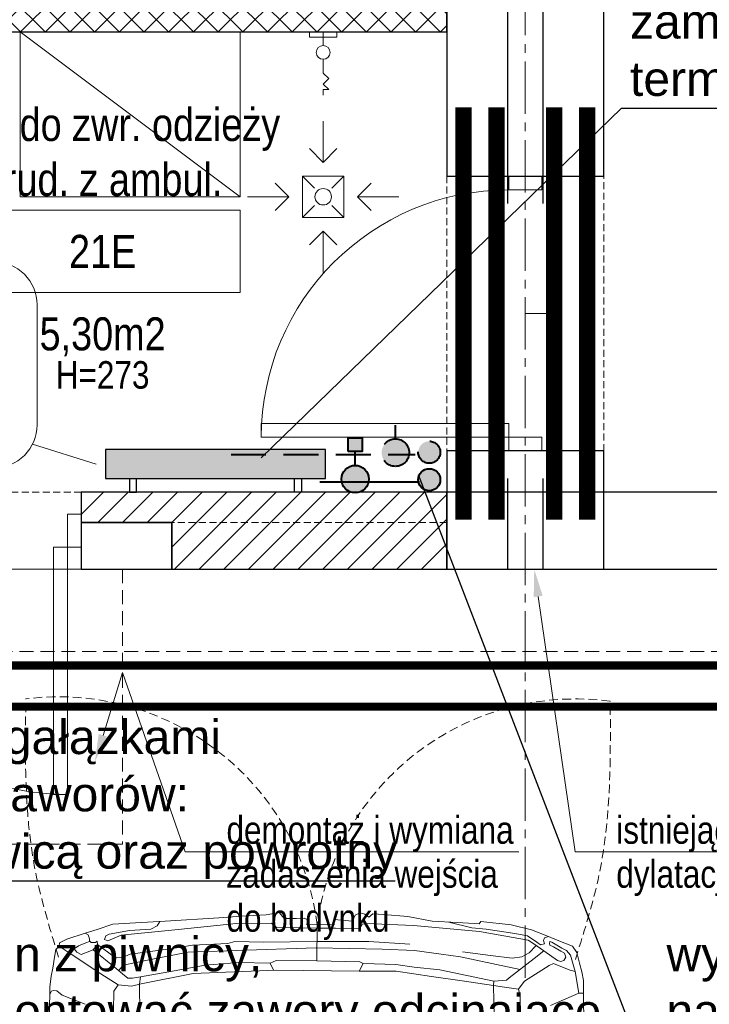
# Model space of a CAD drawing. Header units: millimetres. Extents: x 58673 to 77132, y 78327 to 116111.
# Tile 29 of 61: x 69071 to 69322, y 90531 to 90889. Entities that reach past the tile are written whole.
import ezdxf
from ezdxf import colors
from ezdxf.entities.mleader import LeaderData, LeaderLine
from ezdxf.enums import TextEntityAlignment as Align
from ezdxf.lldxf.tags import DXFTag
from ezdxf.math import Vec2, Vec3

# ---------------------------------------------------------------- set-up
doc = ezdxf.new("R2010")
doc.units = ezdxf.units.MM
doc.header["$MEASUREMENT"] = 0
for name, pattern in [('_xref_ACAD-LSN_dyspozytornia_PW_rzuty_14$0$CENTER', [2, 1.25, -0.25, 0.25, -0.25]), ('_xref_ACAD-LSN_dyspozytornia_PW_rzuty_14$0$CENTER2', [28.575, 19.05, -3.175, 3.175, -3.175]), ('_xref_ACAD-LSN_dyspozytornia_PW_rzuty_14$0$DASHED', [19.05, 12.7, -6.35]), ('_xref_ACAD-LSN_dyspozytornia_PW_rzuty_14$0$HIDDEN2', [4.7625, 3.175, -1.5875]), ('DASHED', [19.05, 12.7, -6.35])]:
    doc.linetypes.add(name, pattern=pattern)
doc.layers.get('0').update_dxf_attribs({"lineweight": 9})
for name, color, linetype, lineweight in [('_xref_ACAD-LSN_dyspozytornia_PW_rzuty_14$0$A drzwi aluminiowe', 250, 'Continuous', 9), ('_xref_ACAD-LSN_dyspozytornia_PW_rzuty_14$0$A drzwi płytowe', 250, 'Continuous', 9), ('_xref_ACAD-LSN_dyspozytornia_PW_rzuty_14$0$A hatch', 250, 'Continuous', 5), ('_xref_ACAD-LSN_dyspozytornia_PW_rzuty_14$0$A hatch ściany', 250, 'Continuous', 9), ('_xref_ACAD-LSN_dyspozytornia_PW_rzuty_14$0$A opis', 250, 'Continuous', 13), ('_xref_ACAD-LSN_dyspozytornia_PW_rzuty_14$0$A opis pom', 250, 'Continuous', 9), ('_xref_ACAD-LSN_dyspozytornia_PW_rzuty_14$0$A opis pom pow', 250, 'Continuous', 9), ('_xref_ACAD-LSN_dyspozytornia_PW_rzuty_14$0$A opis technologia', 250, 'Continuous', 13), ('_xref_ACAD-LSN_dyspozytornia_PW_rzuty_14$0$A widok wyżej', 250, '_xref_ACAD-LSN_dyspozytornia_PW_rzuty_14$0$DASHED', 9), ('_xref_ACAD-LSN_dyspozytornia_PW_rzuty_14$0$A wyposazenie meblowe', 250, 'Continuous', 9), ('_xref_ACAD-LSN_dyspozytornia_PW_rzuty_14$0$A wyposazenie sanitarne', 250, 'Continuous', 9), ('_xref_ACAD-LSN_dyspozytornia_PW_rzuty_14$0$A zakres', 250, 'Continuous', 13), ('_xref_ACAD-LSN_dyspozytornia_PW_rzuty_14$0$A-Wall', 250, 'Continuous', 25), ('_xref_ACAD-LSN_dyspozytornia_PW_rzuty_14$0$IS grzejniki', 8, 'Continuous', 9), ('_xref_ACAD-LSN_dyspozytornia_PW_rzuty_14$0$S-Grid-Iden', 250, '_xref_ACAD-LSN_dyspozytornia_PW_rzuty_14$0$CENTER2', 9), ('FL_co_powrót', 5, 'DASHED', 40), ('FL_co_zasilanie', 1, 'Continuous', 40), ('FL_opis_co', 7, 'Continuous', 25), ('xref', 8, 'Continuous', 9)]:
    doc.layers.add(name, color=color, linetype=linetype, lineweight=lineweight)
doc.layers.add('_xref_ACAD-LSN_dyspozytornia_PW_rzuty_14$0$A nadproza SBN', color=250, linetype='_xref_ACAD-LSN_dyspozytornia_PW_rzuty_14$0$CENTER', lineweight=18, transparency=0.25)
doc.layers.add('IS_Grzejnik_etykieta', color=7, linetype='Continuous', lineweight=5, true_color=0x000000)
doc.layers.add('IS_Grzejniki_Plan_rzut', color=7, linetype='SOLID', true_color=0x000000)
doc.styles.add('_xref_ACAD-LSN_dyspozytornia_PW_rzuty_14$0$Standard', font='ARIALN.TTF')
doc.styles.add('_xref_ACAD-LSN_dyspozytornia_PW_rzuty_14$0$STYL ASA', font='ARIALN.TTF')
doc.styles.get("Standard").update_dxf_attribs({"font": 'arial.ttf'})
tags = doc.linetypes.add('SOLID', pattern=[10, 10, 0]).pattern_tags.tags
tags[6:7] = [DXFTag(74, 4), DXFTag(75, 0), DXFTag(340, '0'), DXFTag(46, 0.0), DXFTag(50, 0.0), DXFTag(44, 0.0), DXFTag(45, 0.0)]
tags[4:5] = [DXFTag(74, 4), DXFTag(75, 0), DXFTag(340, '0'), DXFTag(46, 0.0), DXFTag(50, 0.0), DXFTag(44, 0.0), DXFTag(45, 0.0)]
doc.dimstyles.get("Standard").update_dxf_attribs({"dimtxt": 0.18, "dimasz": 0.18, "dimexe": 0.18, "dimexo": 0.0625, "dimgap": 0.09, "dimtad": 0, "dimtih": 1, "dimtoh": 1, "dimdec": 4, "dimzin": 0, "dimdsep": 46, "dimtxsty": 'Standard', "dimcen": 0.09, "dimadec": 0, "dimazin": 0, "dimtfac": 1, "dimtdec": 4, "dimtofl": 0, "dimtmove": 0, "dimatfit": 3, "dimfxl": 1, "dimtolj": 1, "dimtzin": 0, "dimarcsym": 0})
pattern_1 = [(45, (0, 0), (-4.49012806, 4.49012806), [])]
pattern_2 = [(45, (0, 0), (-4.49012806, 4.49012806), []), (135, (0, 0), (-4.49012806, -4.49012806), [])]

# ---------------------------------------------------------------- blocks, each defined once
blk = doc.blocks.new('_xref_ACAD-LSN_dyspozytornia_PW_rzuty_14$0$szafa')
at = {"color": 0, "linetype": 'ByBlock', "lineweight": -2, "ltscale": 0.5}
blk.add_lwpolyline([(-0.5, -0.5), (0.5, -0.5), (0.5, 0.5), (-0.5, 0.5)], close=True, dxfattribs=at)
blk.add_lwpolyline([(-0.5, 0.5), (0.5, -0.5)], dxfattribs=at)
blk = doc.blocks.new('_xref_ACAD-LSN_dyspozytornia_PW_rzuty_14$0$zawor ze zlaczka')
at = {"color": 0, "linetype": 'ByBlock', "lineweight": -2}
blk.add_lwpolyline([(-2, 5), (0, 5), (0, -5), (-2, -5)], close=True, dxfattribs=at)
for points in [[(-21, -2), (-21, 0), (-23, 0)], [(-19, 0), (-21, -2)], [(-19, 0), (-17, -2)], [(-15, 0), (-17, -2)], [(-10, 0), (-15, 0)], [(0, 0), (-5, 0)]]:
    blk.add_lwpolyline(points, dxfattribs=at)
blk.add_circle((-7.5, 0), 2.5, dxfattribs=at)
blk = doc.blocks.new('_xref_ACAD-LSN_dyspozytornia_PW_rzuty_14$0$kratka podlogowa')
at = {"linetype": 'ByBlock'}
for points in [[(0, 27.5), (0, 12.5)], [(-5, 17.5), (0, 12.5), (5, 17.5)], [(-7.5, 7.5), (-3.18, 3.18)], [(3.18, 3.18), (7.5, 7.5)], [(-17.5, 5), (-12.5, 0), (-17.5, -5)], [(17.5, 5), (12.5, 0), (17.5, -5)], [(-27.5, 0), (-12.5, 0)], [(-7.5, -7.5), (-3.18, -3.18)], [(3.18, -3.18), (7.5, -7.5)], [(27.5, 0), (12.5, 0)], [(-5, -17.5), (0, -12.5), (5, -17.5)], [(0, -27.5), (0, -12.5)]]:
    blk.add_lwpolyline(points, dxfattribs=at)
blk.add_lwpolyline([(-7.5, -7.5), (-7.5, 7.5), (7.5, 7.5), (7.5, -7.5)], close=True, dxfattribs=at)
blk.add_circle((0, 0), 3, dxfattribs=at)
blk = doc.blocks.new('_xref_ACAD-LSN_dyspozytornia_PW_rzuty_14$0$karetka 245x700')
at = {"color": 0, "linetype": 'ByBlock', "lineweight": -2}
for p, q in [((337.26, 97.66), (322.88, 98.01)), ((340.31, 97.58), (337.26, 97.66)), ((343.44, 97.66), (340.31, 97.58)), ((342, 97.01), (340.91, 97.6)), ((342.31, 96.35), (342, 97.01)), ((347.5, 97.09), (343.44, 97.66)), ((350.41, 96.61), (347.5, 97.09)), ((340.65, 93.06), (342.15, 95.1)), ((342.15, 95.1), (342.31, 96.35)), ((354.38, 95.96), (350.41, 96.61)), ((357.26, 95.49), (354.38, 95.96)), ((355.79, 90.22), (358.48, 94.33)), ((358.48, 94.33), (357.26, 95.49)), ((358.48, 94.33), (359.59, 94.11)), ((359.59, 94.11), (360.94, 91.51)), ((337.32, 84.73), (340.65, 93.06)), ((348.48, 79.04), (355.79, 90.22)), ((360.94, 91.51), (363.15, 84.89)), ((355.49, 86.26), (356.23, 87.9)), ((356.1, 84.68), (355.49, 86.26)), ((356.23, 87.9), (357.43, 88.79)), ((357.43, 88.79), (358.55, 87.26)), ((358.55, 87.26), (359.64, 84.62)), ((357.18, 81.91), (356.1, 84.68)), ((359.64, 84.62), (360.22, 83.22)), ((359.83, 82.6), (360.45, 83.24)), ((359.88, 81.04), (359.83, 82.6)), ((360.45, 83.24), (361.19, 83.29)), ((361.19, 83.29), (362.55, 83.8)), ((362.55, 83.8), (363.15, 84.89)), ((363.15, 84.89), (364.58, 80.53)), ((344.41, 72.82), (348.48, 79.04)), ((350.44, 73.57), (357.18, 81.91)), ((359.13, 80.33), (356.04, 76.22)), ((357.18, 81.91), (359.13, 80.33)), ((359.13, 80.33), (360.25, 80.5)), ((360.25, 80.5), (359.88, 81.04)), ((364.58, 80.53), (366.47, 74.76)), ((356.04, 76.22), (354.25, 73.85)), ((360.46, 76.6), (360.95, 77.82)), ((362.5, 71.73), (360.46, 76.6)), ((360.95, 77.82), (362.29, 77.29)), ((362.29, 77.29), (362.85, 76.17)), ((362.85, 76.17), (364.26, 68.7)), ((342.13, 74.31), (335.11, 74.47)), ((344.41, 72.82), (342.13, 74.31)), ((344, 67.94), (344.41, 72.82)), ((348.52, 71.2), (350.44, 73.57)), ((351.63, 71.01), (349.66, 72.6)), ((354.25, 73.85), (354.38, 71.24)), ((364.17, 55.89), (362.5, 71.73)), ((366.47, 74.76), (367.02, 66.56)), ((346.87, 67.57), (346.95, 69.25)), ((346.95, 69.25), (348.52, 71.2)), ((353.58, 61.55), (351.63, 71.01)), ((354.38, 71.24), (355.63, 68.42)), ((355.63, 68.42), (357.04, 58.35)), ((364.26, 68.7), (364.81, 61.02)), ((334.08, 64.9), (344.68, 65.05)), ((344.85, 64.35), (344, 67.94)), ((347.42, 64.61), (344.68, 65.05)), ((347.42, 64.61), (346.87, 67.57)), ((349.3, 54.41), (347.42, 64.61)), ((367.02, 66.56), (367.73, 55.83)), ((348.65, 45.53), (344.85, 64.35)), ((356.49, 47.48), (353.58, 61.55)), ((364.81, 61.02), (365.98, 58.67)), ((357.04, 58.35), (357.79, 53.02)), ((365.98, 58.67), (367.6, 57.75)), ((351.73, 41.21), (349.3, 54.41)), ((364.69, 51.02), (364.17, 55.89)), ((367.73, 55.83), (369.03, 36.31)), ((357.79, 53.02), (358.95, 45.8)), ((366.91, 30.01), (364.69, 51.02)), ((357.14, 29.77), (356.49, 47.48)), ((349.05, 36.64), (348.65, 45.53)), ((358.95, 45.8), (359.62, 32.91)), ((352.79, 29.01), (351.73, 41.21)), ((350.02, 15.38), (349.05, 36.64)), ((369.03, 36.31), (369.58, 28.08)), ((359.62, 32.91), (360.39, 30.38)), ((352.57, 17.5), (352.79, 29.01)), ((358.21, 0.83), (357.14, 29.77)), ((360.39, 30.38), (360.16, 19.94)), ((367.13, 17.11), (366.91, 30.01)), ((369.58, 28.08), (370.18, 19.07)), ((360.16, 19.94), (360.58, 0.52)), ((370.18, 19.07), (371.02, 14.29)), ((349.79, -14.86), (350.02, 15.38)), ((352.57, 17.5), (350.03, 16.31)), ((353.58, 15.33), (352.57, 17.5)), ((353.46, 0.63), (353.58, 15.33)), ((365.46, 6.79), (365.53, 15.33)), ((365.53, 15.33), (367.13, 17.11)), ((369.5, 12.95), (368.8, 12.34)), ((368.8, 12.34), (368.87, 8.01)), ((371.02, 14.29), (369.5, 12.95)), ((368.87, 8.01), (368.94, 5.27)), ((365.41, 0.55), (365.46, 6.79)), ((366.68, 4.35), (366.64, -5.66)), ((367.16, 4.16), (366.68, 4.35)), ((368.31, 3.7), (367.16, 4.16)), ((368.94, 5.27), (368.31, 3.7)), ((353.21, -15.02), (353.46, 0.63)), ((353.46, 0.63), (366.67, 0.52)), ((357.89, -23.14), (358.21, 0.83)), ((360.58, 0.52), (360.65, -18.33)), ((365.35, -6.11), (365.41, 0.55)), ((365.28, -14.85), (365.35, -6.11)), ((366.64, -5.66), (367.7, -5.66)), ((367.7, -5.66), (368.5, -5.67)), ((368.5, -5.67), (368.01, -12.28)), ((368.01, -12.28), (370.2, -13.33)), ((370.2, -13.33), (371.04, -15.11)), ((349.81, -20.43), (349.79, -14.86)), ((352.55, -16.3), (349.79, -14.86)), ((352.31, -28.11), (352.55, -16.3)), ((352.55, -16.3), (353.21, -15.02)), ((366.88, -15.82), (365.28, -14.85)), ((366.49, -34.52), (367.17, -17.3)), ((367.17, -17.3), (366.88, -15.82)), ((370.59, -16.78), (369.42, -18.27)), ((371.04, -15.11), (370.59, -16.78)), ((349.85, -28.24), (349.81, -20.43)), ((360.65, -18.33), (359.68, -33.21)), ((369.42, -18.27), (370.66, -19.66)), ((370.66, -19.66), (370.4, -23.65)), ((357.36, -34.93), (357.89, -23.14)), ((370.4, -23.65), (369.81, -32.44)), ((347.99, -41.19), (349.85, -28.24)), ((351.28, -34.85), (352.31, -28.11)), ((350.41, -44.22), (351.28, -34.85)), ((356.1, -44.62), (357.36, -34.93)), ((364.35, -58.5), (366.49, -34.52)), ((369.81, -32.44), (368.08, -41.28)), ((346.39, -52.33), (347.99, -41.19)), ((368.08, -41.28), (367.63, -50.36)), ((346.39, -63.82), (350.41, -44.22)), ((355.18, -51.69), (356.1, -44.62)), ((365.77, -55.75), (367.78, -47.4)), ((344.75, -63.72), (346.39, -52.33)), ((352.47, -64.8), (355.18, -51.69)), ((355.68, -62.52), (356.93, -52.33)), ((367.63, -50.36), (367.33, -56.61)), ((365.25, -60.96), (365.77, -55.75)), ((367.33, -56.61), (367.24, -58.39)), ((361.35, -76.18), (364.35, -58.5)), ((368.04, -58.95), (366.91, -69.99)), ((367.24, -58.39), (368.04, -58.95)), ((333.67, -64.05), (344.75, -63.72)), ((344.75, -63.72), (344.18, -67.67)), ((346.39, -63.82), (344.78, -63.72)), ((346.75, -68.41), (346.39, -63.82)), ((354.71, -70.45), (355.68, -62.52)), ((363.77, -71.36), (365.25, -60.96)), ((344.18, -67.67), (343.69, -71.1)), ((350.68, -73.4), (352.47, -64.8)), ((343.69, -71.1), (343.47, -72.79)), ((347.55, -69.42), (346.75, -68.41)), ((354.62, -78.4), (347.55, -69.42)), ((355.23, -73.91), (354.71, -70.45)), ((362.95, -75.95), (363.77, -71.36)), ((366.91, -69.99), (365.1, -77.43)), ((334.24, -73.52), (340.75, -73.41)), ((340.75, -73.41), (343.47, -72.79)), ((343.47, -72.79), (345.29, -74.14)), ((345.29, -74.14), (346.43, -74.99)), ((346.43, -74.99), (352.09, -83.92)), ((356.73, -76.6), (355.23, -73.91)), ((357.44, -81.97), (354.62, -78.4)), ((359.42, -79.1), (356.73, -76.6)), ((357.44, -81.97), (359.98, -78.3)), ((359.98, -78.3), (361.35, -76.18)), ((360.65, -79.34), (362.95, -75.95)), ((365.1, -77.43), (362.66, -83.61)), ((354, -86.95), (357.44, -81.97)), ((359.68, -80.77), (360.65, -79.34)), ((360.04, -82.13), (359.68, -80.77)), ((361.19, -81.83), (360.04, -82.13)), ((360.04, -82.13), (360.04, -82.13)), ((362.17, -82.19), (361.19, -81.83)), ((362.66, -83.61), (362.17, -82.19)), ((337.59, -84.47), (342.09, -94.71)), ((352.82, -85.51), (352.02, -87.59)), ((352.09, -83.92), (352.82, -85.51)), ((358.99, -85.48), (357.43, -88.14)), ((358.49, -88.52), (360.61, -84.79)), ((359.58, -84.17), (358.99, -85.48)), ((360.13, -83.94), (359.58, -84.17)), ((360.82, -84.17), (360.13, -83.94)), ((360.61, -84.79), (360.82, -84.17)), ((362.66, -83.61), (361.4, -86.8)), ((352.02, -87.59), (350.5, -91.54)), ((353.63, -88.16), (354, -86.95)), ((354.04, -89.26), (353.63, -88.16)), ((355.18, -89.95), (354.04, -89.26)), ((356.66, -89.43), (355.18, -89.95)), ((357.43, -88.14), (356.66, -89.43)), ((357.58, -90.13), (358.49, -88.52)), ((361.4, -86.8), (360.3, -89.58)), ((350.5, -91.54), (350.03, -93.32)), ((350.03, -93.32), (355.94, -91.7)), ((355.94, -91.7), (357.58, -90.13)), ((359.2, -92.36), (356.91, -93.9)), ((360.3, -89.58), (359.2, -92.36)), ((342.13, -96.39), (285.85, -97.37)), ((350.03, -93.32), (342.09, -94.71)), ((342.09, -94.71), (342.13, -96.39)), ((346.74, -96.45), (342.13, -96.39)), ((349.91, -95.79), (346.74, -96.45)), ((352.98, -94.96), (349.91, -95.79)), ((356.91, -93.9), (352.98, -94.96))]:
    blk.add_line(p, q, dxfattribs=at)
at = {"linetype": '_xref_ACAD-LSN_dyspozytornia_PW_rzuty_14$0$HIDDEN2'}
for centre, start, end in [((354.4, 94.48), 277.4408, 7.4408), ((354.4, -93.43), 352.5592, 82.5592)]:
    blk.add_arc(centre, 94.75, start, end, dxfattribs=at)
for points in [[(354.4, 94.48), (387.77, 103.45), (448.35, 106.75)], [(354.4, -93.43), (387.77, -102.41), (448.35, -105.71)]]:
    blk.add_spline(points, degree=3, dxfattribs=at)
blk = doc.blocks.new('_xref_ACAD-LSN_dyspozytornia_PW_rzuty_14$0$środek')
blk.add_line((0, 0), (0, -10))
blk = doc.blocks.new('_xref_ACAD-LSN_dyspozytornia_PW_rzuty_14$0$tag wn')
blk.add_lwpolyline([(-25, -7.5), (25, -7.5), (25, 7.5), (-25, 7.5)], close=True)
at = {"style": '_xref_ACAD-LSN_dyspozytornia_PW_rzuty_14$0$STYL ASA'}
blk.add_attdef('ROOM:NO', text='', height=6, dxfattribs=at).set_placement((0, 0), align=Align.MIDDLE_CENTER)
at = {"layer": '_xref_ACAD-LSN_dyspozytornia_PW_rzuty_14$0$A opis pom pow', "style": '_xref_ACAD-LSN_dyspozytornia_PW_rzuty_14$0$STYL ASA'}
blk.add_attdef('ROOM:AREA', text='', height=6, dxfattribs=at).set_placement((0, -15), align=Align.MIDDLE_CENTER)
blk = doc.blocks.new('zawór ts')
h = blk.add_hatch(color=256)
h.paths.add_polyline_path([(5, 0, 1), (-5, 0)])
edge = h.paths.add_edge_path()
edge.add_spline(control_points=[(-3.23, -3.82), (-1.08, -3.82), (1.08, -3.82), (3.23, -3.82)], knot_values=[0.691218, 0.691218, 0.691218, 0.691218, 0.820959, 0.820959, 0.820959, 0.820959], degree=3, periodic=0)
edge.add_arc((0, 0), 5, 310.1859, 360)
edge.add_line((5, 0), (-5, 0))
edge.add_arc((0, 0), 5, 180, 229.8141)
edge = h.paths.add_edge_path()
edge.add_spline(control_points=[(3.23, -3.82), (1.08, -3.82), (-1.08, -3.82), (-3.23, -3.82)], knot_values=[0.691218, 0.691218, 0.691218, 0.691218, 0.820959, 0.820959, 0.820959, 0.820959], degree=3, periodic=0)
edge.add_arc((0, 0), 5, 229.8141, 270)
edge.add_arc((0, 0), 5, 270, 310.1859)
blk.add_hatch(color=256).paths.add_polyline_path([(2.5, -15), (2.5, -10), (-2.5, -10), (-2.5, -15)])
at = {"linetype": 'ByBlock', "lineweight": -2}
blk.add_lwpolyline([(2.5, -10), (2.5, -15), (-2.5, -15), (-2.5, -10)], close=True, dxfattribs=at)
blk.add_polyline3d([(0, -5, 0), (0, -10, 0)], dxfattribs=at)
blk.add_circle((0, 0), 5, dxfattribs=at)
blk = doc.blocks.new('zawór p')
at = {"linetype": 'ByBlock', "lineweight": -2}
h = blk.add_hatch(color=256, dxfattribs=at)
h.paths.add_polyline_path([(-4.93, 0.83), (4.93, 0.83, 0.366406), (0, 5, 0.366406)])
h.paths.add_polyline_path([(4.98, -0.42), (-4.98, -0.42, 0.919375)])
h.paths.add_polyline_path([(5, 0, 0.041508), (4.93, 0.83), (-4.93, 0.83, 0.062557), (-4.98, -0.42), (4.98, -0.42, 0.020994)])
blk.add_polyline3d([(0, 5, 0), (0, 10, 0)], dxfattribs=at)
blk.add_circle((0, 0), 5, dxfattribs=at)
blk = doc.blocks.new('_xref_ACAD-LSN_dyspozytornia_PW_rzuty_14')
at = {"layer": '_xref_ACAD-LSN_dyspozytornia_PW_rzuty_14$0$A hatch', "linetype": 'Continuous', "lineweight": 5}
h = blk.add_hatch(dxfattribs=at)
h.set_pattern_fill('ANSI31', color=256, scale=2, style=0)
h.set_pattern_definition(pattern_1)
h.paths.add_polyline_path([(69093.68, 90717.22), (69093.68, 90706.22), (69126.68, 90706.22), (69126.68, 90717.22)], flags=0)
h = blk.add_hatch(dxfattribs=at)
h.set_pattern_fill('ANSI31', color=256, scale=2, style=0)
h.set_pattern_definition(pattern_1)
h.paths.add_polyline_path([(69126.68, 90717.22), (69126.68, 90706.22), (69126.68, 90689.22), (69226.68, 90689.22), (69226.68, 90717.22)], flags=0)
at = {"layer": '_xref_ACAD-LSN_dyspozytornia_PW_rzuty_14$0$A hatch', "transparency": 33554495}
h = blk.add_hatch(dxfattribs=at)
h.set_pattern_fill('GRASS', color=256, scale=4)
h.set_pattern_definition([(90, (0, 0), (-71.84205, 71.84205), [19.05, -124.6341]), (45, (0, 0), (-71.84205, 71.84205), [19.05, -82.55]), (135, (0, 0), (-71.84205, -71.84205), [19.05, -82.55])])
edge = h.paths.add_edge_path()
edge.add_spline(control_points=[(73831.5, 88934.68), (73821.36, 88950.89), (73811.24, 88967.07), (73777.87, 89019.69), (73754.29, 89055.73), (73718.41, 89105.36), (73707.36, 89120.03), (73684.52, 89148.75), (73672.74, 89162.81), (73654.38, 89183.36), (73648.14, 89190.12), (73632.69, 89206.37), (73623.35, 89215.76), (73602.5, 89235.86), (73590.89, 89246.5), (73522.6, 89306.14), (73459.37, 89350), (73322.18, 89426.9), (73248.22, 89459.94), (73069.97, 89523.2), (72963.12, 89549.77), (72743.28, 89584.73), (72630.3, 89593.11), (72404.88, 89591.72), (72292.43, 89581.95), (72113.07, 89550.96), (72044.07, 89534.98), (71910.9, 89495.5), (71846.73, 89471.98), (71725.02, 89417.48), (71667.49, 89386.49), (71560.83, 89317.11), (71511.71, 89278.72), (71449.3, 89219.14), (71431.82, 89200.98), (71407.01, 89172.79), (71398.98, 89163.23), (71383.4, 89143.81), (71375.85, 89133.93), (71359.01, 89110.82), (71349.87, 89097.48), (71316.18, 89045.24), (71294.19, 89004.53), (71248.09, 88905.26), (71225.84, 88845.34), (71186.66, 88721.6), (71169.74, 88657.78), (71142.4, 88545.8), (71131.46, 88498.08), (71120.5, 88450.28)], knot_values=[0, 0, 0, 0, 57.207065, 57.207065, 187.181956, 187.181956, 242.95388, 242.95388, 298.725803, 298.725803, 326.611765, 326.611765, 366.532108, 366.532108, 413.640335, 413.640335, 636.601339, 636.601339, 859.562342, 859.562342, 1147.4948, 1147.4948, 1435.427258, 1435.427258, 1723.359715, 1723.359715, 1909.892427, 1909.892427, 2096.425139, 2096.425139, 2282.95785, 2282.95785, 2469.490562, 2469.490562, 2547.228377, 2547.228377, 2586.097284, 2586.097284, 2624.966192, 2624.966192, 2675.594063, 2675.594063, 2819.436148, 2819.436148, 3012.724073, 3012.724073, 3206.011998, 3206.011998, 3347.114496, 3347.114496, 3347.114496, 3347.114496], degree=3, periodic=0)
edge.add_line((71120.5, 88450.28), (73831.5, 88934.68))
h.paths.add_polyline_path([(69699.19, 89521.76), (65252.06, 89442.82), (65252.06, 88327.22), (70701.68, 88327.22), (70701.68, 88536.91, 0.419422)])
h.paths.add_polyline_path([(66521.59, 90689.22), (65352.68, 90689.22), (65352.68, 90659.22), (65323.18, 90659.22), (65323.18, 90689.22), (65229.94, 90689.22), (65239.64, 90142.71), (66521.59, 90165.46)])
edge = h.paths.add_edge_path()
edge.add_line((67744.6, 90689.22), (68718.74, 90689.22))
edge.add_line((68718.74, 90689.22), (68718.74, 90265.3))
edge.add_arc((68483.74, 90265.3), 235, -15.0402, 0, ccw=False)
edge.add_line((68710.69, 90204.32), (67744.6, 90187.17))
edge.add_line((67744.6, 90187.17), (67744.6, 90689.22))
edge = h.paths.add_edge_path()
edge.add_line((69340.24, 90689.22), (69815.68, 90689.22))
edge.add_line((69815.68, 90689.22), (69815.68, 90223.94))
edge.add_line((69815.68, 90223.94), (69350.6, 90215.68))
edge.add_arc((69575.24, 90284.68), 235, 180, 197.0741, ccw=False)
edge.add_line((69340.24, 90284.68), (69340.24, 90689.22))
edge = h.paths.add_edge_path()
edge.add_line((70216.68, 90539.22), (71051.68, 90539.22))
edge.add_line((71051.68, 90539.22), (71051.68, 90689.22))
edge.add_line((71051.68, 90689.22), (71234.68, 90689.22))
edge.add_line((71234.68, 90689.22), (71234.68, 90312.98))
edge.add_arc((71169.68, 90312.98), 65, 271.0169, 360, ccw=False)
edge.add_line((71170.84, 90247.99), (70216.68, 90231.09))
edge.add_line((70216.68, 90231.09), (70216.68, 90539.22))
edge = h.paths.add_edge_path()
edge.add_line((72662.68, 90689.22), (72890.68, 90689.22))
edge.add_line((72890.68, 90689.22), (72890.68, 90659.22))
edge.add_line((72890.68, 90659.22), (72903.68, 90659.22))
edge.add_line((72903.68, 90659.22), (72901.85, 90108.69))
edge.add_arc((72897.68, 90343.65), 235, 180, 271.0169, ccw=False)
edge.add_line((72662.68, 90343.65), (72662.68, 90689.22))
at = {"layer": '_xref_ACAD-LSN_dyspozytornia_PW_rzuty_14$0$A hatch ściany', "linetype": 'Continuous', "lineweight": 9}
h = blk.add_hatch(dxfattribs=at)
h.set_pattern_fill('ANSI37', color=256, scale=2, style=0)
h.set_pattern_definition(pattern_2)
h.paths.add_polyline_path([(69226.68, 90909.72), (69116.68, 90909.72), (69113.56, 90898.26), (69116.68, 90884.72), (69226.68, 90884.72), (69226.68, 90895.22)], flags=0)
h = blk.add_hatch(dxfattribs=at)
h.set_pattern_fill('ANSI37', color=256, scale=2, style=0)
h.set_pattern_definition(pattern_2)
h.paths.add_polyline_path([(69113.56, 90898.26), (69104.18, 90897.22), (69093.68, 90897.22), (69093.68, 90884.72), (69116.68, 90884.72)], flags=0)
h.paths.add_polyline_path([(69093.68, 90897.22), (68961.18, 90897.22), (68957.02, 90894.1), (68961.18, 90884.72), (69093.68, 90884.72)], flags=0)
h.paths.add_polyline_path([(68961.18, 90884.72), (68957.02, 90894.1), (68948.68, 90897.22), (68898.68, 90897.22), (68911.18, 90884.72)], flags=0)
at = {"layer": '_xref_ACAD-LSN_dyspozytornia_PW_rzuty_14$0$A drzwi aluminiowe', "linetype": 'Continuous', "lineweight": 9, "ltscale": 0.2}
blk.add_lwpolyline([(69088.68, 90709.22), (69093.68, 90709.22), (69093.68, 90697.22), (69088.68, 90697.22)], close=True, dxfattribs=at)
at = {"layer": '_xref_ACAD-LSN_dyspozytornia_PW_rzuty_14$0$A drzwi aluminiowe', "linetype": 'Continuous', "lineweight": 9}
blk.add_lwpolyline([(69088.68, 90697.22), (69083.68, 90697.22), (69083.68, 90607.22), (69088.68, 90607.22)], close=True, dxfattribs=at)
at = {"layer": '_xref_ACAD-LSN_dyspozytornia_PW_rzuty_14$0$A drzwi aluminiowe', "linetype": 'Continuous', "lineweight": 9, "ltscale": 0.2}
blk.add_arc((69088.68, 90697.22), 90, 180, 270, dxfattribs=at)
at = {"layer": '_xref_ACAD-LSN_dyspozytornia_PW_rzuty_14$0$A drzwi płytowe', "linetype": 'Continuous', "lineweight": 9, "ltscale": 0.2}
for points in [[(69261.18, 90827.22), (69261.18, 90832.22), (69249.18, 90832.22), (69249.18, 90827.22)], [(69261.18, 90737.22), (69261.18, 90732.22), (69249.18, 90732.22), (69249.18, 90737.22)]]:
    blk.add_lwpolyline(points, close=True, dxfattribs=at)
at = {"layer": '_xref_ACAD-LSN_dyspozytornia_PW_rzuty_14$0$A drzwi płytowe', "linetype": 'Continuous', "lineweight": 9}
blk.add_lwpolyline([(69249.18, 90737.22), (69249.18, 90742.22), (69159.18, 90742.22), (69159.18, 90737.22)], close=True, dxfattribs=at)
at = {"layer": '_xref_ACAD-LSN_dyspozytornia_PW_rzuty_14$0$A drzwi płytowe', "linetype": 'Continuous', "lineweight": 9, "ltscale": 0.2}
blk.add_arc((69249.18, 90737.22), 90, 90, 180, dxfattribs=at)
at = {"layer": '_xref_ACAD-LSN_dyspozytornia_PW_rzuty_14$0$A nadproza SBN', "ltscale": 4, "const_width": 6}
for points in [[(69232.68, 90857.22), (69232.68, 90707.22)], [(69244.68, 90857.22), (69244.68, 90707.22)], [(69265.68, 90857.22), (69265.68, 90707.22)], [(69277.68, 90857.22), (69277.68, 90707.22)]]:
    blk.add_lwpolyline(points, dxfattribs=at)
at = {"layer": '_xref_ACAD-LSN_dyspozytornia_PW_rzuty_14$0$A widok wyżej', "linetype": '_xref_ACAD-LSN_dyspozytornia_PW_rzuty_14$0$DASHED', "lineweight": 9, "ltscale": 0.2}
for p, q in [((69226.68, 90832.22), (69226.68, 90732.22)), ((69283.68, 90732.22), (69283.68, 90832.22)), ((69093.68, 90717.22), (68843.68, 90717.22)), ((69093.68, 90717.22), (68993.68, 90717.22)), ((69093.68, 90706.22), (69093.68, 90717.22)), ((69093.68, 90689.22), (69093.68, 90706.22)), ((69226.68, 90706.22), (69126.68, 90706.22)), ((68843.68, 90689.22), (69093.68, 90689.22)), ((68993.68, 90689.22), (69093.68, 90689.22)), ((69126.68, 90689.22), (69226.68, 90689.22))]:
    blk.add_line(p, q, dxfattribs=at)
at = {"layer": '_xref_ACAD-LSN_dyspozytornia_PW_rzuty_14$0$A widok wyżej', "ltscale": 0.4}
for points in [[(69106.68, 90717.22), (69226.68, 90717.22)], [(65352.68, 90659.22), (72855.68, 90659.22)]]:
    blk.add_lwpolyline(points, dxfattribs=at)
blk.add_lwpolyline([(68978.68, 90689.22), (69108.68, 90689.22), (69108.68, 90589.22), (68978.68, 90589.22)], close=True, dxfattribs=at)
at = {"layer": '_xref_ACAD-LSN_dyspozytornia_PW_rzuty_14$0$A zakres', "linetype": '_xref_ACAD-LSN_dyspozytornia_PW_rzuty_14$0$DASHED', "transparency": 33554623, "const_width": 3}
for points in [[(67446.18, 92031.22), (67446.18, 90639.22), (72869.68, 90639.22), (72869.68, 92031.22)], [(68277.93, 92016.22), (68277.93, 91474.47), (68277.93, 91474.47), (68277.93, 91223.47), (68661.68, 91223.47), (68661.68, 90654.22), (70445.68, 90654.22), (70445.68, 91263.97), (70078.68, 91263.97), (70078.68, 91463.22), (69842.68, 91463.22), (69842.68, 92016.22)]]:
    blk.add_lwpolyline(points, close=True, dxfattribs=at)
at = {"layer": '_xref_ACAD-LSN_dyspozytornia_PW_rzuty_14$0$A-Wall', "linetype": 'Continuous', "lineweight": 25}
for p, q in [((69283.68, 90832.22), (69283.68, 91025.22)), ((69226.68, 90884.72), (69226.68, 90909.72)), ((69226.68, 90895.22), (69226.68, 90884.72)), ((68911.18, 90884.72), (69116.68, 90884.72)), ((69116.68, 90884.72), (69226.68, 90884.72)), ((69226.68, 90884.72), (69226.68, 90832.22)), ((69226.68, 90832.22), (69283.68, 90832.22)), ((69283.68, 90732.22), (69226.68, 90732.22)), ((69226.68, 90732.22), (69226.68, 90717.22)), ((69283.68, 90689.22), (69283.68, 90732.22)), ((69093.68, 90717.22), (69093.68, 90706.22)), ((69126.68, 90717.22), (69093.68, 90717.22)), ((69226.68, 90717.22), (69126.68, 90717.22)), ((69226.68, 90717.22), (69226.68, 90689.22)), ((69334.68, 90717.22), (69226.68, 90717.22)), ((69226.68, 90717.22), (69226.68, 90706.22)), ((69226.68, 90706.22), (69226.68, 90717.22)), ((69106.68, 90706.22), (69093.68, 90706.22)), ((69093.68, 90706.22), (69093.68, 90689.22)), ((69093.68, 90706.22), (69126.68, 90706.22)), ((69126.68, 90706.22), (69106.68, 90706.22)), ((69126.68, 90689.22), (69126.68, 90706.22)), ((69126.68, 90706.22), (69126.68, 90689.22)), ((69226.68, 90706.22), (69226.68, 90689.22)), ((69226.68, 90689.22), (69226.68, 90706.22)), ((69093.68, 90689.22), (69126.68, 90689.22)), ((69126.68, 90689.22), (69226.68, 90689.22)), ((69226.68, 90689.22), (69334.68, 90689.22)), ((69226.68, 90689.22), (69283.68, 90689.22))]:
    blk.add_line(p, q, dxfattribs=at)
at = {"layer": '_xref_ACAD-LSN_dyspozytornia_PW_rzuty_14$0$A-Wall'}
for points in [[(69248.68, 91025.22), (69248.68, 90822.22)], [(69261.68, 90822.22), (69261.68, 91025.22)], [(69248.68, 90722.22), (69248.68, 90689.22)], [(69261.68, 90689.22), (69261.68, 90722.22)]]:
    blk.add_lwpolyline(points, dxfattribs=at)
at = {"layer": '_xref_ACAD-LSN_dyspozytornia_PW_rzuty_14$0$IS grzejniki'}
for p, q in [((69182.5, 90732.72), (69102.5, 90732.72)), ((69102.5, 90732.72), (69102.5, 90722.22)), ((69182.5, 90722.22), (69182.5, 90732.72)), ((69102.5, 90722.22), (69182.5, 90722.22)), ((69111.25, 90722.22), (69111.25, 90717.22)), ((69113.75, 90717.22), (69113.75, 90722.22)), ((69171.25, 90717.22), (69171.25, 90722.22)), ((69173.75, 90722.22), (69173.75, 90717.22)), ((69111.25, 90717.22), (69113.75, 90717.22)), ((69173.75, 90717.22), (69171.25, 90717.22))]:
    blk.add_line(p, q, dxfattribs=at)
at = {"layer": '_xref_ACAD-LSN_dyspozytornia_PW_rzuty_14$0$S-Grid-Iden'}
blk.add_lwpolyline([(69255.18, 92131.22), (69255.18, 90539.22)], dxfattribs=at)
at = {"layer": '_xref_ACAD-LSN_dyspozytornia_PW_rzuty_14$0$A drzwi płytowe', "linetype": 'Continuous', "lineweight": 9, "ltscale": 0.2, "rotation": 90}
blk.add_blockref('_xref_ACAD-LSN_dyspozytornia_PW_rzuty_14$0$środek', (69255.18, 90782.22), dxfattribs=at)
at = {"layer": '_xref_ACAD-LSN_dyspozytornia_PW_rzuty_14$0$A hatch', "rotation": 89.75953429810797}
blk.add_blockref('_xref_ACAD-LSN_dyspozytornia_PW_rzuty_14$0$karetka 245x700', (69178.46, 90193.25), dxfattribs=at)
at = {"layer": '_xref_ACAD-LSN_dyspozytornia_PW_rzuty_14$0$A opis pom', "linetype": 'Continuous', "lineweight": 9, "xscale": 2, "yscale": 2, "zscale": 2}
blk.add_blockref('_xref_ACAD-LSN_dyspozytornia_PW_rzuty_14$0$tag wn', (69101.48, 90804.84), dxfattribs=at).add_auto_attribs({'ROOM:NO': '21E', 'ROOM:AREA': '5,30m2'})
at = {"layer": '_xref_ACAD-LSN_dyspozytornia_PW_rzuty_14$0$A wyposazenie meblowe', "xscale": 80, "yscale": 60, "rotation": 180}
blk.add_blockref('_xref_ACAD-LSN_dyspozytornia_PW_rzuty_14$0$szafa', (69111.48, 90854.72), dxfattribs=at)
at = {"layer": '_xref_ACAD-LSN_dyspozytornia_PW_rzuty_14$0$A wyposazenie sanitarne', "rotation": 90}
blk.add_blockref('_xref_ACAD-LSN_dyspozytornia_PW_rzuty_14$0$zawor ze zlaczka', (69181.68, 90884.72), dxfattribs=at)
at = {"layer": '_xref_ACAD-LSN_dyspozytornia_PW_rzuty_14$0$A wyposazenie sanitarne'}
blk.add_blockref('_xref_ACAD-LSN_dyspozytornia_PW_rzuty_14$0$kratka podlogowa', (69181.68, 90824.72), dxfattribs=at)
at = {"layer": '_xref_ACAD-LSN_dyspozytornia_PW_rzuty_14$0$A opis', "linetype": 'Continuous', "lineweight": 9, "insert": (69101.48, 90759.84), "char_height": 10, "attachment_point": 5, "style": '_xref_ACAD-LSN_dyspozytornia_PW_rzuty_14$0$Standard'}
blk.add_mtext_dynamic_manual_height_columns('\\A1;H=273', width=72.7481, gutter_width=1, heights=[0], dxfattribs=at)
at = {"layer": '_xref_ACAD-LSN_dyspozytornia_PW_rzuty_14$0$A opis technologia', "insert": (69101.48, 90824.84), "char_height": 12, "attachment_point": 8, "style": '_xref_ACAD-LSN_dyspozytornia_PW_rzuty_14$0$STYL ASA'}
blk.add_mtext_dynamic_manual_height_columns('pom. do zwr. odzieży brud. z ambul.', width=139.1246, gutter_width=1, heights=[0], dxfattribs=at)
at = {"layer": '_xref_ACAD-LSN_dyspozytornia_PW_rzuty_14$0$A opis', "linetype": 'Continuous', "lineweight": 9}
ml = blk.add_multileader_mtext('Standard', dxfattribs=at)
ml.set_content('istniejąca dylatacja budynku', color=256, style='_xref_ACAD-LSN_dyspozytornia_PW_rzuty_14$0$STYL ASA')
ml.set_leader_properties()
ml.build(insert=Vec2(0, 0))
ml.multileader.update_dxf_attribs({"text_left_attachment_type": 6, "text_right_attachment_type": 6, "dogleg_length": 3, "arrow_head_size": 10})
ctx = ml.context
ctx.base_point, ctx.char_height, ctx.arrow_head_size, ctx.landing_gap_size, ctx.plane_origin = Vec3(69278.25, 90586.39), 10, 10, 10, Vec3(68994.06, 90093)
ctx.left_attachment, ctx.right_attachment = 6, 6
notes = []
notes.append((ctx, [(0, (1, 1, 0), (69273.26, 90586.4), (1, 0), 4.99, [(0, [(69258.43, 90689.22)], 0, [])])]))
ctx.mtext.insert, ctx.mtext.width, ctx.mtext.line_spacing_factor, ctx.mtext.flow_direction = Vec3(69288.25, 90599.33), 91.7382, 0.96, 5
ml = blk.add_multileader_mtext('Standard', dxfattribs=at)
ml.set_content('demontaż i wymiana zadaszenia wejścia do budynku', color=256, style='_xref_ACAD-LSN_dyspozytornia_PW_rzuty_14$0$STYL ASA')
ml.set_leader_properties()
ml.build(insert=Vec2(0, 0))
ml.multileader.update_dxf_attribs({"text_left_attachment_type": 6, "text_right_attachment_type": 6, "dogleg_length": 3, "arrow_head_size": 10})
ctx = ml.context
ctx.base_point, ctx.char_height, ctx.arrow_head_size, ctx.landing_gap_size, ctx.plane_origin = Vec3(69136.51, 90586.39), 10, 10, 10, Vec3(68852.31, 90093)
ctx.left_attachment, ctx.right_attachment = 6, 6
notes.append((ctx, [(1, (1, 1, 0), (69131.51, 90586.4), (1, 0), 4.99, [(1, [(69098.68, 90619.22), (69108.68, 90651.65)], 0, [])])]))
ctx.mtext.insert, ctx.mtext.width, ctx.mtext.line_spacing_factor, ctx.mtext.flow_direction = Vec3(69146.51, 90599.33), 105.3069, 0.96, 5
for ctx, leaders in notes:
    for number, flags, end, landing, length, lines in leaders:
        leader = LeaderData()
        leader.index, (leader.has_last_leader_line, leader.has_dogleg_vector, leader.attachment_direction) = number, flags
        leader.last_leader_point, leader.dogleg_vector, leader.dogleg_length = Vec3(end), Vec3(landing), length
        for number, points, colour, breaks in lines:
            line = LeaderLine()
            line.index, line.vertices, line.color, line.breaks = number, Vec3.list(points), colors.encode_raw_color(colour), breaks
            leader.lines.append(line)
        ctx.leaders.append(leader)

msp = doc.modelspace()

# ---------------------------------------------------------------- block references
at = {"layer": 'xref'}
msp.add_blockref('_xref_ACAD-LSN_dyspozytornia_PW_rzuty_14', (0, 0), dxfattribs=at)

# ---------------------------------------------------------------- next in the draw order: hatches: boundary and pattern name
at = {"layer": 'FL_co_powrót'}
msp.add_hatch(color=256, dxfattribs=at).paths.add_polyline_path([(69224.249, 90731.758, -1), (69216.249, 90731.758, -1)])
at = {"layer": 'FL_co_zasilanie'}
msp.add_hatch(color=256, dxfattribs=at).paths.add_polyline_path([(69224.249, 90721.758, -1), (69216.249, 90721.758, -1)])
at = {"layer": 'IS_Grzejniki_Plan_rzut'}
msp.add_hatch(color=8, dxfattribs=at).paths.add_polyline_path([(69102.5, 90722.22), (69182.5, 90722.22), (69182.5, 90732.72), (69102.5, 90732.72)])

# ---------------------------------------------------------------- next in the draw order: linework, layer by layer
at = {"layer": 'FL_co_powrót'}
msp.add_line((69148.184, 90731), (69215.184, 90731), dxfattribs=at)
msp.add_circle((69220.249, 90731.758), 4, dxfattribs=at)
at = {"layer": 'FL_co_zasilanie'}
msp.add_line((69180.5, 90721), (69216.684, 90721), dxfattribs=at)
msp.add_circle((69220.249, 90721.758), 4, dxfattribs=at)
at = {"layer": 'IS_Grzejnik_etykieta'}
msp.add_line((69076.005, 90734.704), (69099.129, 90727.47), dxfattribs=at)
msp.add_lwpolyline([(68921.795, 90726.022), (69062.008, 90726.022, 0.4142136), (69077.633, 90741.647), (69077.633, 90785.485, 0.4142136), (69062.008, 90801.11), (68921.795, 90801.11, 0.4142136), (68906.17, 90785.485), (68906.17, 90741.647, 0.4142136)], format="xyb", close=True, dxfattribs=at)
at = {"layer": 'IS_Grzejniki_Plan_rzut', "lineweight": 30}
for p, q in [((69182.5, 90732.72), (69102.5, 90732.72)), ((69102.5, 90732.72), (69102.5, 90722.22)), ((69182.5, 90722.22), (69182.5, 90732.72)), ((69102.5, 90722.22), (69182.5, 90722.22)), ((69102.5, 90722.22), (69102.5, 90722.22)), ((69111.25, 90722.22), (69111.25, 90717.22)), ((69113.75, 90717.22), (69113.75, 90722.22)), ((69171.25, 90717.22), (69171.25, 90722.22)), ((69173.75, 90722.22), (69173.75, 90717.22)), ((69111.25, 90717.22), (69113.75, 90717.22)), ((69173.75, 90717.22), (69171.25, 90717.22))]:
    msp.add_line(p, q, dxfattribs=at)

# ---------------------------------------------------------------- next in the draw order: block references
at = {"layer": 'FL_co_powrót'}
msp.add_blockref('zawór p', (69207.935, 90731.63), dxfattribs=at)
at = {"layer": 'FL_co_zasilanie', "rotation": 180}
msp.add_blockref('zawór ts', (69193.309, 90722), dxfattribs=at)

# ---------------------------------------------------------------- next in the draw order: texts
at = {"layer": 'FL_opis_co', "char_height": 12.5, "attachment_point": 7}
for s, insert in [('\\fArial|b0|i0|c238;nowy grzejnik wraz z gałązkami \\Pzamotować komplet zaworów: \\Ptermostatyczny z głowicą oraz powrotny', (69293.248, 90857.625)), ('\\fArial|b0|i0|c238;nowy grzejnik wraz z gałązkami \\Pzamotować komplet zaworów: \\Ptermostatyczny z głowicą oraz powrotny', (68900, 90576.5)), ('\\fArial|b0|i0|c238;wyprowadzić nowy pion z piwnicy, \\Pna odejściu pionu zamontować zawory odcinające\\Pna pionie zamontować odpowietrznik automatyczny\\P', (68895.6, 90497.5)), ('\\fArial|b0|i0|c238;wyprowadzić nowy pion z piwnicy, \\Pna odejściu pionu zamontować zawory odcinające\\Pna pionie zamontować odpowietrznik automatyczny\\P', (69306.5, 90497.5))]:
    msp.add_mtext(s, dxfattribs=dict(at, insert=insert))

# ---------------------------------------------------------------- next in the draw order: leaders
at = {"layer": 'FL_opis_co', "annotation_type": 0, "has_hookline": 1, "hookline_direction": 0}
for points, text_width in [([(69159.184, 90729.72), (69290.123, 90857), (69292.623, 90857)], 307.9), ([(68831.354, 90732.72), (68896.875, 90575.875), (68899.375, 90575.875)], 307.9), ([(68723.684, 90723.72), (68892.475, 90496.875), (68894.975, 90496.875)], 396.288), ([(69216.184, 90723.72), (69303.375, 90496.875), (69305.875, 90496.875)], 396.288)]:
    msp.add_leader(points, dimstyle='Standard', override={"dimtxt": 2.5, "dimasz": 2.5, "dimexe": 1.25, "dimexo": 0.625, "dimgap": 0.625, "dimtad": 1, "dimtih": 0, "dimtoh": 0, "dimdec": 2, "dimzin": 8, "dimdsep": 44, "dimcen": 2.5, "dimtdec": 2, "dimtofl": 1, "dimldrblk": 'None', "dimtolj": 0, "dimtzin": 8}, dxfattribs=dict(at, text_width=text_width))

doc.saveas('drawing.dxf')
